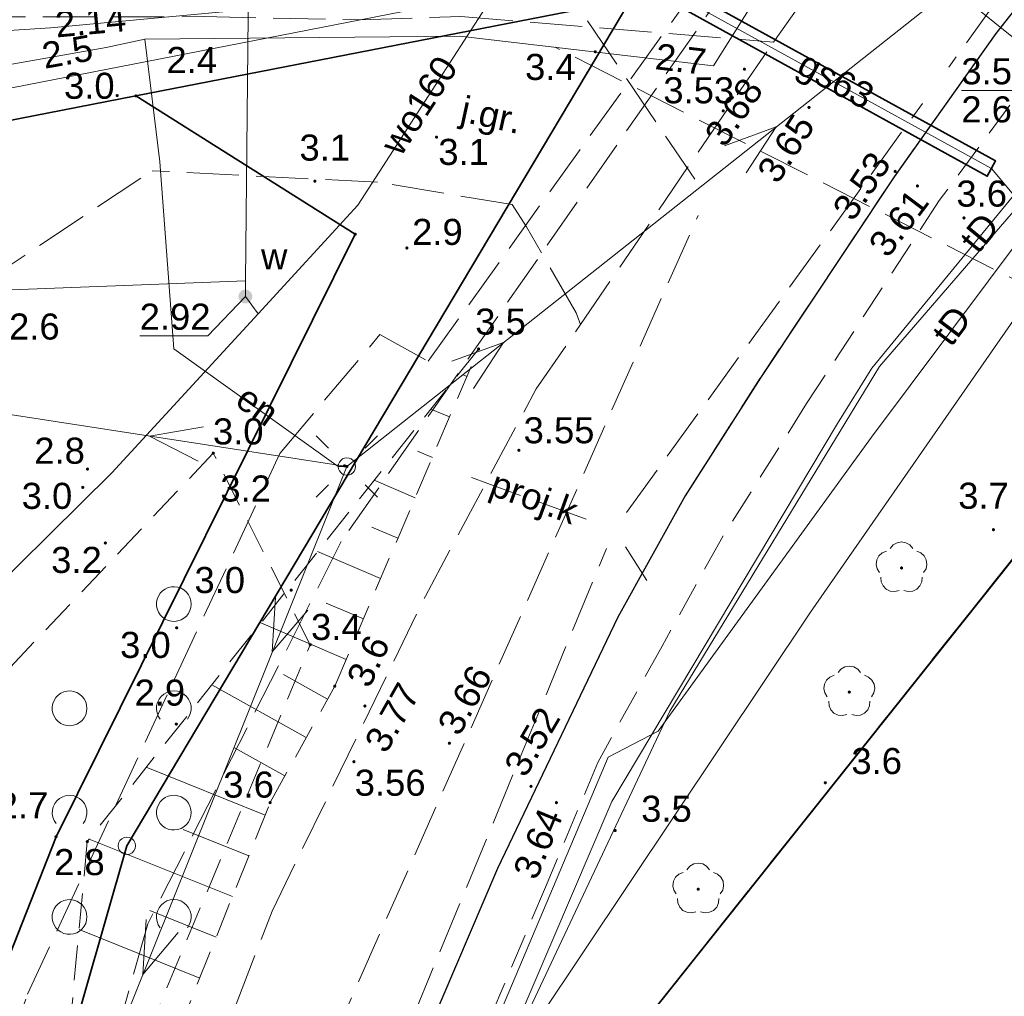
# Model space of a CAD drawing. Extents: x 5459987 to 5506369, y 5959610 to 5991660.
# Tile 26 of 51: x 5462462 to 5462490, y 5972205 to 5972234. Entities that reach past the tile are written whole.
import ezdxf
from ezdxf.enums import TextEntityAlignment as Align

# ---------------------------------------------------------------- set-up
doc = ezdxf.new("R2010")
doc.units = 0
for name, pattern in [('PRZER1-1', [1, 0.5, -0.5]), ('PRZER2-1', [1.5, 1, -0.5]), ('PRZER3-1', [2, 1.5, -0.5]), ('PRZER3-2', [2.5, 1.5, -1])]:
    doc.linetypes.add(name, pattern=pattern)
doc.layers.get('0').update_dxf_attribs({"linetype": 'CONTINUOUS'})
for name, color, linetype, lineweight in [('GEPPGD', 7, 'CONTINUOUS', 18), ('GESDZI', 7, 'CONTINUOUS', 18), ('GESJOB', 7, 'CONTINUOUS', 35), ('GESOZN', 7, 'CONTINUOUS', 18), ('GSLKRW', 7, 'CONTINUOUS', 25), ('GSPWPN', 7, 'CONTINUOUS', 13), ('GSPWPN_O', 7, 'CONTINUOUS', 13), ('GSPWPS', 7, 'CONTINUOUS', 13), ('GSPWPS_O', 7, 'CONTINUOUS', 13), ('GSSKOA', 7, 'CONTINUOUS', 18), ('GSSKOA_O', 7, 'CONTINUOUS', 18), ('GSSKOD', 7, 'CONTINUOUS', 18), ('GSSZAD', 7, 'CONTINUOUS', 18), ('GSSZSN', 7, 'CONTINUOUS', 18), ('GULLOB', 7, 'CONTINUOUS', 35), ('GUPELA', 7, 'CONTINUOUS', 18), ('GUPPRZ_O', 7, 'CONTINUOUS', 18)]:
    doc.layers.add(name, color=color, linetype=linetype, lineweight=lineweight)
for name, color, linetype, lineweight, true_color in [('GESKKL', 7, 'CONTINUOUS', 18, 0x24bc24), ('GESUZY', 7, 'CONTINUOUS', 18, 0x008000), ('GSPRDL', 7, 'CONTINUOUS', 18, 0x008000), ('GULEPR', 1, 'CONTINUOUS', 18, 0xff0000), ('GULEPR_O', 1, 'CONTINUOUS', 18, 0xff0000), ('GULGPR', 7, 'CONTINUOUS', 18, 0xbfbf00), ('GULGPR_O', 7, 'CONTINUOUS', 18, 0xbfbf00), ('GULKPR', 7, 'CONTINUOUS', 18, 0x803300), ('GULKPR_O', 7, 'CONTINUOUS', 18, 0x803300), ('GULTPR', 7, 'CONTINUOUS', 18, 0xff9100), ('GULTPR_O', 7, 'CONTINUOUS', 18, 0xff9100), ('GULWPR', 5, 'CONTINUOUS', 18, 0x0000ff), ('GULWPR_O', 5, 'CONTINUOUS', 18, 0x0000ff), ('GUPWZA', 5, 'CONTINUOUS', 18, 0x0000ff), ('GUPWZA_O', 5, 'CONTINUOUS', 18, 0x0000ff)]:
    doc.layers.add(name, color=color, linetype=linetype, lineweight=lineweight, true_color=true_color)
doc.styles.add('Arial', font='arial.ttf')

# ---------------------------------------------------------------- blocks, each defined once
blk = doc.blocks.new('GEPPGD1_2')
blk.add_hatch(color=0).paths.add_polyline_path([(0, -0.045), (0.013906, -0.042798), (0.02645, -0.036406), (0.036406, -0.02645), (0.042798, -0.013906), (0.045, 0), (0.042798, 0.013906), (0.036406, 0.02645), (0.02645, 0.036406), (0.013906, 0.042798), (0, 0.045), (-0.013906, 0.042798), (-0.02645, 0.036406), (-0.036406, 0.02645), (-0.042798, 0.013906), (-0.045, 0), (-0.042798, -0.013906), (-0.036406, -0.02645), (-0.02645, -0.036406), (-0.013906, -0.042798)])
blk = doc.blocks.new('GSPRDL1')
blk.add_hatch(color=0).paths.add_polyline_path([(0, -0.045), (0.013906, -0.042798), (0.02645, -0.036406), (0.036406, -0.02645), (0.042798, -0.013906), (0.045, 0), (0.042798, 0.013906), (0.036406, 0.02645), (0.02645, 0.036406), (0.013906, 0.042798), (0, 0.045), (-0.013906, 0.042798), (-0.02645, 0.036406), (-0.036406, 0.02645), (-0.042798, 0.013906), (-0.045, 0), (-0.042798, -0.013906), (-0.036406, -0.02645), (-0.02645, -0.036406), (-0.013906, -0.042798)])
at = {"color": 0}
for points in [[(-0.324277, 0.563333), (-0.240553, 0.662679), (-0.127956, 0.727494), (0, 0.75), (0.127956, 0.727494), (0.240553, 0.662679), (0.324277, 0.563333)], [(-0.635969, -0.134326), (-0.70458, -0.024001), (-0.731429, 0.103115), (-0.713292, 0.231763), (-0.652348, 0.346501), (-0.55591, 0.433559), (-0.435555, 0.482485)], [(0.435555, 0.482485), (0.55591, 0.433559), (0.652348, 0.346501), (0.713292, 0.231763), (0.731429, 0.103115), (0.70458, -0.024001), (0.635969, -0.134326)], [(-0.068773, -0.646351), (-0.194901, -0.677512), (-0.324092, -0.663766), (-0.440839, -0.606763), (-0.531129, -0.513345), (-0.584125, -0.394725), (-0.593465, -0.265141)], [(0.593465, -0.265141), (0.584125, -0.394725), (0.531129, -0.513345), (0.440839, -0.606763), (0.324092, -0.663766), (0.194901, -0.677512), (0.068773, -0.646351)]]:
    blk.add_lwpolyline(points, dxfattribs=at)
blk = doc.blocks.new('GSPWPN1')
blk.add_hatch(color=0).paths.add_polyline_path([(-0.045, 0), (-0.043467, -0.011647), (-0.038971, -0.0225), (-0.03182, -0.03182), (-0.0225, -0.038971), (-0.011647, -0.043467), (0, -0.045), (0.011647, -0.043467), (0.0225, -0.038971), (0.03182, -0.03182), (0.038971, -0.0225), (0.043467, -0.011647), (0.045, 0), (0.043467, 0.011647), (0.038971, 0.0225), (0.03182, 0.03182), (0.0225, 0.038971), (0.011647, 0.043467), (0, 0.045), (-0.011647, 0.043467), (-0.0225, 0.038971), (-0.03182, 0.03182), (-0.038971, 0.0225), (-0.043467, 0.011647)])
blk = doc.blocks.new('GSPWPS1')
blk.add_hatch(color=0).paths.add_polyline_path([(-0.045, 0), (-0.043467, -0.011647), (-0.038971, -0.0225), (-0.03182, -0.03182), (-0.0225, -0.038971), (-0.011647, -0.043467), (0, -0.045), (0.011647, -0.043467), (0.0225, -0.038971), (0.03182, -0.03182), (0.038971, -0.0225), (0.043467, -0.011647), (0.045, 0), (0.043467, 0.011647), (0.038971, 0.0225), (0.03182, 0.03182), (0.0225, 0.038971), (0.011647, 0.043467), (0, 0.045), (-0.011647, 0.043467), (-0.0225, 0.038971), (-0.03182, 0.03182), (-0.038971, 0.0225), (-0.043467, 0.011647)])
blk = doc.blocks.new('GUPWZA1')
blk.add_hatch(color=0).paths.add_polyline_path([(-0.2, 0), (-0.193185, -0.051764), (-0.173205, -0.1), (-0.141421, -0.141421), (-0.1, -0.173205), (-0.051764, -0.193185), (0, -0.2), (0.051764, -0.193185), (0.1, -0.173205), (0.141421, -0.141421), (0.173205, -0.1), (0.193185, -0.051764), (0.2, 0), (0.193185, 0.051764), (0.173205, 0.1), (0.141421, 0.141421), (0.1, 0.173205), (0.051764, 0.193185), (0, 0.2), (-0.051764, 0.193185), (-0.1, 0.173205), (-0.141421, 0.141421), (-0.173205, 0.1), (-0.193185, 0.051764)])
blk = doc.blocks.new('GEPPGD1_1')
at = {"color": 0}
blk.add_lwpolyline([(0, 0.25), (0.077254, 0.237764), (0.146946, 0.202254), (0.202254, 0.146946), (0.237764, 0.077254), (0.25, 0), (0.237764, -0.077254), (0.202254, -0.146946), (0.146946, -0.202254), (0.077254, -0.237764), (0, -0.25), (-0.077254, -0.237764), (-0.146946, -0.202254), (-0.202254, -0.146946), (-0.237764, -0.077254), (-0.25, 0), (-0.237764, 0.077254), (-0.202254, 0.146946), (-0.146946, 0.202254), (-0.077254, 0.237764)], close=True, dxfattribs=at)
blk = doc.blocks.new('GUPELA1')
at = {"color": 0}
blk.add_lwpolyline([(0, 0.25), (0.064705, 0.241481), (0.125, 0.216506), (0.176777, 0.176777), (0.216506, 0.125), (0.241481, 0.064705), (0.25, 0), (0.241481, -0.064705), (0.216506, -0.125), (0.176777, -0.176777), (0.125, -0.216506), (0.064705, -0.241481), (0, -0.25), (-0.064705, -0.241481), (-0.125, -0.216506), (-0.176777, -0.176777), (-0.216506, -0.125), (-0.241481, -0.064705), (-0.25, 0), (-0.241481, 0.064705), (-0.216506, 0.125), (-0.176777, 0.176777), (-0.125, 0.216506), (-0.064705, 0.241481)], close=True, dxfattribs=at)
blk = doc.blocks.new('GUPELA2')
blk.add_hatch(color=0).paths.add_polyline_path([(-0.001087, 0.044987), (0.011881, 0.043403), (0.021281, 0.03965), (0.030065, 0.033482), (0.038133, 0.023893), (0.043117, 0.012881), (0.044986, 0.001113), (0.044323, -0.007777), (0.040557, -0.019497), (0.033417, -0.030138), (0.024849, -0.037517), (0.013788, -0.042836), (0.002013, -0.044955), (-0.00982, -0.043916), (-0.020466, -0.040077), (-0.029541, -0.033946), (-0.036867, -0.025804), (-0.04187, -0.01649), (-0.04461, -0.005909), (-0.044532, 0.006476), (-0.041285, 0.017903), (-0.034764, 0.028574), (-0.024479, 0.03776), (-0.013449, 0.042943)])
at = {"color": 0}
for points in [[(-0.883883, 0.883883), (-0.53033, 0.53033)], [(0.883883, 0.883883), (0.53033, 0.53033)], [(-0.883883, -0.883883), (-0.53033, -0.53033)], [(0.883883, -0.883883), (0.53033, -0.53033)]]:
    blk.add_lwpolyline(points, dxfattribs=at)
blk = doc.blocks.new('SUEP1')
at = {"color": 0}
blk.add_lwpolyline([(-0.75, -0.5), (0.75, 0), (-0.75, 0.5)], dxfattribs=at)
blk = doc.blocks.new('GSSZAD1')
at = {"color": 0}
blk.add_lwpolyline([(0.5, 0), (0.490964, 0.094626), (0.464184, 0.185831), (0.420627, 0.27032), (0.361867, 0.34504), (0.290028, 0.407288), (0.207708, 0.454816), (0.117879, 0.485906), (0.023791, 0.499434), (-0.071157, 0.494911), (-0.163534, 0.4725), (-0.25, 0.433013), (-0.32743, 0.377875), (-0.393027, 0.309079), (-0.444418, 0.229113), (-0.479746, 0.140866), (-0.497736, 0.047528), (-0.497736, -0.047528), (-0.479746, -0.140866), (-0.444418, -0.229113), (-0.393027, -0.309079), (-0.32743, -0.377875), (-0.25, -0.433013), (-0.163534, -0.4725), (-0.071157, -0.494911), (0.023791, -0.499434), (0.117879, -0.485906), (0.207708, -0.454816), (0.290028, -0.407288), (0.361867, -0.34504), (0.420627, -0.27032), (0.464184, -0.185831), (0.490964, -0.094626)], close=True, dxfattribs=at)
blk = doc.blocks.new('GSSZAD2')
at = {"color": 0}
blk.add_lwpolyline([(-0.390312, -0.3125), (-0.445567, -0.226869), (-0.482312, -0.131814), (-0.49902, -0.031282), (-0.494998, 0.070549), (-0.470412, 0.169449), (-0.426283, 0.26131), (-0.364446, 0.342315), (-0.287468, 0.409099), (-0.198548, 0.458889), (-0.10138, 0.489614), (0, 0.5), (0.10138, 0.489614), (0.198548, 0.458889), (0.287468, 0.409099), (0.364446, 0.342315), (0.426283, 0.26131), (0.470412, 0.169449), (0.494998, 0.070549), (0.49902, -0.031282), (0.482312, -0.131814), (0.445567, -0.226869), (0.390312, -0.3125)], dxfattribs=at)

msp = doc.modelspace()

# ---------------------------------------------------------------- linework, layer by layer
at = {"layer": 'GESDZI', "color": 86, "linetype": 'Continuous', "lineweight": 35, "true_color": 0x1a7000, "elevation": 10.22}
for points in [[(5462464.9, 5972151.67), (5462472.7, 5972196.07), (5462523.12, 5972259.37), (5462564.43, 5972288.11), (5462603.85, 5972292.22), (5462653.76, 5972289.26), (5462695.34, 5972286.78), (5462700.13, 5972289.31), (5462695.37, 5972302.27), (5462663.21, 5972300.67), (5462630.84, 5972304.3), (5462587.76, 5972309.16), (5462576.53, 5972310.13), (5462554.27, 5972303.77), (5462552.44, 5972302.79), (5462514.49, 5972273.68), (5462499.09, 5972259.82), (5462484.81, 5972241.37), (5462479.23, 5972234.17), (5462464.73, 5972209.82), (5462457.45, 5972184.44), (5462453.87, 5972157.77)], [(5462868.07, 5971903.66), (5462716.09, 5971917.91), (5462701.65, 5971919.26), (5462699.25, 5971919.55), (5462696.65, 5971919.73), (5462678.14, 5971921.53), (5462658.22, 5971923.38), (5462639.31, 5971925.14), (5462580.4, 5971930.64), (5462580.99, 5971970.63), (5462581.26, 5971988.63), (5462581.38, 5971996.63), (5462581.71, 5972019.24), (5462579.02, 5972070.41), (5462569.44, 5972241.64), (5462569.03, 5972275.5), (5462523.12, 5972259.37), (5462472.7, 5972196.07), (5462464.9, 5972151.67), (5462468.85, 5972073.61), (5462424.66, 5971940.41), (5462396.95, 5971904.43), (5462373.23, 5971712.32)]]:
    msp.add_lwpolyline(points, dxfattribs=at)
for points in [[(5462361.56, 5972210.96), (5462432.19, 5972224.99), (5462464.99, 5972231.39), (5462479.23, 5972234.17), (5462484.81, 5972241.37), (5462360.98, 5972216.97), (5462335.22, 5972217.06), (5462276.28, 5972225.17), (5462275.47, 5972219.23), (5462312.97, 5972214.07), (5462334.8, 5972211.07)], [(5462464.99, 5972231.39), (5462471.3, 5972227.41), (5462462.69, 5972210.08), (5462459.04, 5972200.82), (5462456.12, 5972191.3), (5462453.89, 5972181.3), (5462452.51, 5972171.14), (5462452.01, 5972160.32), (5462452.32, 5972150.13), (5462455.34, 5972102.56), (5462457.87, 5972101.97), (5462453.87, 5972157.77), (5462457.45, 5972184.44), (5462464.73, 5972209.82), (5462479.23, 5972234.17)], [(5462464.99, 5972231.39), (5462432.19, 5972224.99), (5462427.17, 5972199.15), (5462410.43, 5972168), (5462406.62, 5972160.9), (5462385.18, 5972097.94), (5462407.14, 5972103.91), (5462448.06, 5972094.45), (5462450.21, 5972103.75), (5462455.34, 5972102.56), (5462452.32, 5972150.13), (5462452.01, 5972160.32), (5462452.51, 5972171.14), (5462453.89, 5972181.3), (5462456.12, 5972191.3), (5462459.04, 5972200.82), (5462462.69, 5972210.08), (5462471.3, 5972227.41)]]:
    msp.add_lwpolyline(points, close=True, dxfattribs=at)
at = {"layer": 'GESJOB', "color": 252, "linetype": 'PRZER3-2', "lineweight": 35, "elevation": 10.22}
msp.add_lwpolyline([(5462579.02, 5972070.41), (5462569.44, 5972241.64), (5462569.03, 5972275.5), (5462523.12, 5972259.37), (5462472.7, 5972196.07), (5462464.9, 5972151.67)], dxfattribs=at)
msp.add_lwpolyline([(5462579.02, 5972070.41), (5462569.44, 5972241.64), (5462569.03, 5972275.5), (5462523.12, 5972259.37), (5462472.7, 5972196.07), (5462464.9, 5972151.67)], dxfattribs=at)
at = {"layer": 'GESKKL', "color": 252, "linetype": 'PRZER3-1', "lineweight": 18, "elevation": 10.06}
msp.add_lwpolyline([(5462432.19, 5972224.99), (5462427.17, 5972199.15), (5462414.304, 5972175.208), (5462419.44, 5972170.82), (5462436.75, 5972164.98), (5462438.56, 5972171.6), (5462443.13, 5972185.52), (5462444.79, 5972196.46), (5462445.76, 5972196.29), (5462444.24, 5972184.97), (5462442.57, 5972180.36), (5462453.786, 5972180.532), (5462453.89, 5972181.3), (5462456.12, 5972191.3), (5462459.04, 5972200.82), (5462462.69, 5972210.08), (5462471.3, 5972227.41), (5462464.99, 5972231.39)], close=True, dxfattribs=at)
at = {"layer": 'GESOZN', "color": 252, "linetype": 'Continuous', "lineweight": 18, "elevation": 10.1}
msp.add_lwpolyline([(5462359.45, 5971403.28), (5462357.42, 5971443.6), (5462353.51, 5971465.73), (5462356.74, 5971481.76), (5462360.22, 5971562.85), (5462362.46, 5971623.44), (5462362.24, 5971633.81), (5462361.78, 5971666.54), (5462364.19, 5971706.59), (5462365.27, 5971717.59), (5462366.22, 5971726.74), (5462368.44, 5971742.8), (5462377.1, 5971802.16), (5462377.21, 5971868.04), (5462377.38, 5971905.1), (5462421.07, 5971953.77), (5462459.72, 5972075.93), (5462459.45, 5972086.04), (5462458.58, 5972092.02), (5462453.87, 5972157.77), (5462457.45, 5972184.44), (5462464.73, 5972209.82), (5462479.23, 5972234.17)], dxfattribs=at)
at = {"layer": 'GESUZY', "color": 252, "linetype": 'PRZER1-1', "lineweight": 18, "elevation": 10.08}
for points in [[(5462464.9, 5972151.67), (5462472.7, 5972196.07), (5462523.12, 5972259.37), (5462564.43, 5972288.11), (5462603.85, 5972292.22), (5462642.54, 5972289.925), (5462653.76, 5972289.26), (5462695.34, 5972286.78), (5462700.13, 5972289.31), (5462695.37, 5972302.27), (5462663.21, 5972300.67), (5462644.621, 5972302.755), (5462630.84, 5972304.3), (5462587.76, 5972309.16), (5462576.53, 5972310.13), (5462554.27, 5972303.77), (5462552.44, 5972302.79), (5462514.49, 5972273.68), (5462499.09, 5972259.82), (5462484.81, 5972241.37), (5462479.23, 5972234.17), (5462464.73, 5972209.82), (5462457.45, 5972184.44), (5462453.87, 5972157.77)], [(5462573.873, 5972162.41), (5462571.197, 5972210.24), (5462570.072, 5972230.35), (5462569.44, 5972241.64), (5462569.03, 5972275.5), (5462523.12, 5972259.37), (5462472.7, 5972196.07), (5462464.9, 5972151.67)]]:
    msp.add_lwpolyline(points, dxfattribs=at)
for points in [[(5462361.56, 5972210.96), (5462368.36, 5972212.311), (5462385.949, 5972215.805), (5462432.19, 5972224.99), (5462464.99, 5972231.39), (5462479.23, 5972234.17), (5462484.81, 5972241.37), (5462360.98, 5972216.97), (5462335.22, 5972217.06), (5462276.28, 5972225.17), (5462275.47, 5972219.23), (5462312.97, 5972214.07), (5462334.8, 5972211.07)], [(5462464.99, 5972231.39), (5462471.3, 5972227.41), (5462462.69, 5972210.08), (5462459.04, 5972200.82), (5462456.12, 5972191.3), (5462453.89, 5972181.3), (5462453.786, 5972180.532), (5462452.51, 5972171.14), (5462452.01, 5972160.32), (5462452.32, 5972150.13), (5462455.34, 5972102.56), (5462457.87, 5972101.97), (5462453.87, 5972157.77), (5462457.45, 5972184.44), (5462464.73, 5972209.82), (5462479.23, 5972234.17)], [(5462432.19, 5972224.99), (5462427.17, 5972199.15), (5462414.304, 5972175.208), (5462419.44, 5972170.82), (5462436.75, 5972164.98), (5462438.56, 5972171.6), (5462443.13, 5972185.52), (5462444.79, 5972196.46), (5462445.76, 5972196.29), (5462444.24, 5972184.97), (5462442.57, 5972180.36), (5462453.786, 5972180.532), (5462453.89, 5972181.3), (5462456.12, 5972191.3), (5462459.04, 5972200.82), (5462462.69, 5972210.08), (5462471.3, 5972227.41), (5462464.99, 5972231.39)]]:
    msp.add_lwpolyline(points, close=True, dxfattribs=at)
at = {"layer": 'GSLKRW', "color": 252, "linetype": 'Continuous', "lineweight": 25, "elevation": 10.18}
msp.add_lwpolyline([(5462537.24, 5972278.9), (5462528.77, 5972272.35), (5462520.72, 5972265.94), (5462518.12, 5972263.57), (5462503.55, 5972249.04), (5462498.7, 5972243.86), (5462492.85, 5972237.15), (5462489.74, 5972233.19), (5462486.81, 5972229.06), (5462482.96, 5972223.28), (5462480.8, 5972219.89), (5462478.86, 5972216.4), (5462475.4, 5972209.17), (5462472.22, 5972201.73), (5462470.86, 5972198.1), (5462469.1, 5972193.1), (5462467.88, 5972188.52), (5462466.68, 5972183.42), (5462465.41, 5972176.84), (5462464.54, 5972170.6)], dxfattribs=at)
at = {"layer": 'GSSKOA', "color": 252, "linetype": 'PRZER3-1', "lineweight": 18, "elevation": 10.18}
for points in [[(5462458.91, 5972169.69), (5462460.4, 5972180.4), (5462462.04, 5972187.83), (5462463.16, 5972192.22), (5462464.34, 5972195.85), (5462466.43, 5972201.53), (5462468.91, 5972207.94), (5462473.32, 5972217), (5462476.51, 5972222.96), (5462477.783, 5972224.815), (5462483.334, 5972232.939), (5462487.26, 5972238.5), (5462490.92, 5972243.02), (5462494.08, 5972246.77), (5462499.62, 5972253.4), (5462510.99, 5972264.79), (5462513.02, 5972266.39), (5462514.13, 5972266.77), (5462519.76, 5972271.67), (5462521.19, 5972272.64), (5462530.96, 5972280.47), (5462540.96, 5972287.78)], [(5462537.24, 5972278.9), (5462528.77, 5972272.35), (5462520.72, 5972265.94), (5462518.12, 5972263.57), (5462503.55, 5972249.04), (5462498.7, 5972243.86), (5462495.41, 5972240.18), (5462492.85, 5972237.15), (5462489.74, 5972233.19), (5462486.81, 5972229.06), (5462482.96, 5972223.28), (5462480.8, 5972219.89), (5462478.86, 5972216.4), (5462475.4, 5972209.17), (5462472.22, 5972201.73), (5462470.86, 5972198.1), (5462469.1, 5972193.1), (5462467.88, 5972188.52), (5462466.68, 5972183.42), (5462465.41, 5972176.84), (5462464.54, 5972170.6)], [(5462447.987, 5972233.772), (5462451.994, 5972233.508), (5462454.974, 5972233.655), (5462460.307, 5972233.662), (5462466.944, 5972233.671), (5462471.439, 5972233.583), (5462474.342, 5972233.671), (5462483.334, 5972232.939)], [(5462434.48, 5972186.231), (5462436.695, 5972191.754), (5462438.974, 5972196.055), (5462445.14, 5972203.408), (5462450.781, 5972210.446), (5462455.539, 5972218.443), (5462456.883, 5972220.903), (5462460.552, 5972225.985), (5462465.456, 5972229.24)], [(5462477.783, 5972224.815), (5462477.661, 5972225.148), (5462476.233, 5972227.623), (5462475.821, 5972228.266), (5462471.945, 5972228.908), (5462465.456, 5972229.24)]]:
    msp.add_lwpolyline(points, dxfattribs=at)
at = {"layer": 'GSSKOD', "color": 252, "linetype": 'PRZER2-1', "lineweight": 18, "elevation": 10.18}
for points in [[(5462464.54, 5972170.6), (5462465.41, 5972176.84), (5462466.68, 5972183.42), (5462467.88, 5972188.52), (5462469.1, 5972193.1), (5462470.86, 5972198.1), (5462472.22, 5972201.73), (5462475.4, 5972209.17), (5462478.86, 5972216.4), (5462480.8, 5972219.89), (5462482.96, 5972223.28), (5462486.81, 5972229.06), (5462489.74, 5972233.19), (5462492.85, 5972237.15), (5462495.41, 5972240.18), (5462498.7, 5972243.86), (5462503.55, 5972249.04), (5462518.12, 5972263.57), (5462520.79, 5972265.79), (5462529.36, 5972271.29), (5462538.47, 5972277)], [(5462539.29, 5972275.64), (5462530.23, 5972270.04), (5462522.12, 5972264.91), (5462499.8, 5972242.89), (5462496.56, 5972239.18), (5462494.04, 5972236.1), (5462491.03, 5972232.33), (5462488.11, 5972228.38), (5462484.29, 5972222.54), (5462481.84, 5972218.65), (5462480.13, 5972215.56), (5462478.28, 5972212.22), (5462476.78, 5972208.63), (5462473.6, 5972201.17), (5462472.07, 5972197.18), (5462470.56, 5972192.9), (5462469.12, 5972187.58), (5462468.17, 5972183.41), (5462466.97, 5972176.94), (5462465.81, 5972169.4)]]:
    msp.add_lwpolyline(points, dxfattribs=at)
at = {"layer": 'GSSZAD', "color": 252, "linetype": 'PRZER2-1', "lineweight": 18, "elevation": 10.1}
msp.add_lwpolyline([(5462457.068, 5972145.976), (5462456.663, 5972158.117), (5462458.551, 5972180.874), (5462461.826, 5972196.045), (5462470.007, 5972215.604), (5462467.216, 5972221.115), (5462442.851, 5972195.417), (5462426.361, 5972163.844), (5462420.603, 5972145.229), (5462414.153, 5972107.869), (5462429.004, 5972109.634), (5462447.067, 5972106.831), (5462459.302, 5972101.863), (5462459.793, 5972105.878), (5462459.021, 5972107.622), (5462458.667, 5972116.741), (5462458.285, 5972128.025)], close=True, dxfattribs=at)
at = {"layer": 'GSSZSN', "color": 252, "linetype": 'PRZER2-1', "lineweight": 18, "elevation": 10.06}
msp.add_lwpolyline([(5462457.65, 5972165.41), (5462458.7, 5972176.99), (5462459.45, 5972181.01), (5462460.18, 5972185.9), (5462462.16, 5972194.96), (5462465.08, 5972201.66), (5462468.85, 5972211.06), (5462470.71, 5972214.41), (5462474.85, 5972224.11), (5462463.59, 5972209.94), (5462462.99, 5972203.54), (5462458.71, 5972190.01), (5462454.048, 5972159.947)], dxfattribs=at)
at = {"layer": 'GSSZSN', "color": 252, "linetype": 'Continuous', "lineweight": 18, "elevation": 10.06}
for points in [[(5462474.512, 5972223.317), (5462474.403, 5972223.364)], [(5462473.479, 5972222.384), (5462474.016, 5972222.155)], [(5462473.52, 5972220.993), (5462473.092, 5972221.176)], [(5462471.848, 5972220.333), (5462473.024, 5972219.831)], [(5462472.528, 5972218.669), (5462471.78, 5972218.988)], [(5462470.218, 5972218.281), (5462472.032, 5972217.507)], [(5462471.536, 5972216.345), (5462470.469, 5972216.8)], [(5462468.588, 5972216.229), (5462471.04, 5972215.183)], [(5462470.505, 5972214.04), (5462469.236, 5972214.744)], [(5462467.171, 5972214.446), (5462469.891, 5972212.935)], [(5462469.278, 5972211.831), (5462467.826, 5972212.637)], [(5462465.288, 5972212.077), (5462468.708, 5972210.705)], [(5462468.237, 5972209.533), (5462466.353, 5972210.289)], [(5462463.648, 5972210.012), (5462467.767, 5972208.36)], [(5462467.297, 5972207.187), (5462465.386, 5972207.954)], [(5462463.353, 5972207.408), (5462466.827, 5972206.015)]]:
    msp.add_lwpolyline(points, dxfattribs=at)
at = {"layer": 'GULEPR', "color": 1, "linetype": 'PRZER3-1', "lineweight": 18, "true_color": 0xff0000, "elevation": 10.14}
for points in [[(5462454.373, 5972167.626), (5462455.534, 5972178.575), (5462457.895, 5972189.661), (5462460.053, 5972196.993), (5462459.361, 5972198.326), (5462461.87, 5972205.551), (5462469.133, 5972221.104), (5462472.009, 5972224.524), (5462473.402, 5972223.756), (5462481.312, 5972234.779), (5462486.343, 5972242.471), (5462494.904, 5972251.272), (5462509.216, 5972264.885), (5462517.055, 5972271.922), (5462517.498, 5972271.605), (5462525.042, 5972278.674), (5462532.62, 5972285.192), (5462539.846, 5972290.62), (5462551.924, 5972296.859), (5462557.517, 5972300.218), (5462567.129, 5972303.658)], [(5462454.373, 5972167.626), (5462455.534, 5972178.575), (5462457.895, 5972189.661), (5462460.053, 5972196.993), (5462459.361, 5972198.326), (5462461.87, 5972205.551), (5462469.133, 5972221.104), (5462472.009, 5972224.524), (5462473.402, 5972223.756), (5462481.312, 5972234.779), (5462486.343, 5972242.471), (5462494.904, 5972251.272), (5462509.216, 5972264.885), (5462517.055, 5972271.922), (5462517.498, 5972271.605), (5462525.042, 5972278.674), (5462532.62, 5972285.192), (5462539.846, 5972290.62), (5462551.924, 5972296.859), (5462557.517, 5972300.218), (5462567.129, 5972303.658)], [(5462596.562, 5972293.683), (5462588.728, 5972293.89), (5462577.776, 5972293.104), (5462565.765, 5972290.217), (5462559.278, 5972287.065), (5462550.469, 5972282.342), (5462534.432, 5972271.143), (5462524.342, 5972263.185), (5462521.95, 5972261.441), (5462512.828, 5972250.349), (5462496.493, 5972231.526), (5462491.457, 5972225.506), (5462477.057, 5972232.79)], [(5462596.562, 5972293.683), (5462588.728, 5972293.89), (5462577.776, 5972293.104), (5462565.765, 5972290.217), (5462559.278, 5972287.065), (5462550.469, 5972282.342), (5462534.432, 5972271.143), (5462524.342, 5972263.185), (5462521.95, 5972261.441), (5462512.828, 5972250.349), (5462496.493, 5972231.526), (5462491.457, 5972225.506), (5462477.057, 5972232.79)], [(5462596.562, 5972293.683), (5462588.728, 5972293.89), (5462577.776, 5972293.104), (5462565.765, 5972290.217), (5462559.278, 5972287.065), (5462550.469, 5972282.342), (5462534.432, 5972271.143), (5462524.342, 5972263.185), (5462521.95, 5972261.441), (5462512.828, 5972250.349), (5462496.493, 5972231.526), (5462491.457, 5972225.506), (5462477.057, 5972232.79)], [(5462596.562, 5972293.683), (5462588.728, 5972293.89), (5462577.776, 5972293.104), (5462565.765, 5972290.217), (5462559.278, 5972287.065), (5462550.469, 5972282.342), (5462534.432, 5972271.143), (5462524.342, 5972263.185), (5462521.95, 5972261.441), (5462512.828, 5972250.349), (5462496.493, 5972231.526), (5462491.457, 5972225.506), (5462477.057, 5972232.79)]]:
    msp.add_lwpolyline(points, dxfattribs=at)
at = {"layer": 'GULEPR', "color": 1, "linetype": 'Continuous', "lineweight": 18, "true_color": 0xff0000, "elevation": 10.14}
for points in [[(5462471.06, 5972220.73), (5462522.195, 5972261.149), (5462564.25, 5972287.859), (5462603.754, 5972291.955), (5462636.144, 5972287.306), (5462663.052, 5972286.896), (5462691.01, 5972286.76)], [(5462471.06, 5972220.73), (5462522.195, 5972261.149), (5462564.25, 5972287.859), (5462603.754, 5972291.955), (5462636.144, 5972287.306), (5462663.052, 5972286.896), (5462691.01, 5972286.76)], [(5462465.25, 5972233.02), (5462474.31, 5972233.11), (5462481.61, 5972232.26), (5462487.29, 5972241.3), (5462492.7, 5972247.2), (5462494.37, 5972249.05), (5462494.72, 5972249.19), (5462498.25, 5972253.15), (5462501.3, 5972256.35), (5462510.41, 5972264.88), (5462518.73, 5972256.61), (5462522.11, 5972261.03)], [(5462465.25, 5972233.02), (5462474.31, 5972233.11), (5462481.61, 5972232.26), (5462487.29, 5972241.3), (5462492.7, 5972247.2), (5462494.37, 5972249.05), (5462494.72, 5972249.19), (5462498.25, 5972253.15), (5462501.3, 5972256.35), (5462510.41, 5972264.88), (5462518.73, 5972256.61), (5462522.11, 5972261.03)], [(5462446.46, 5972232.98), (5462446.87, 5972231.2), (5462452.24, 5972230.68), (5462464.13, 5972232.78), (5462465.25, 5972233.02)], [(5462446.46, 5972232.98), (5462446.87, 5972231.2), (5462452.24, 5972230.68), (5462464.13, 5972232.78), (5462465.25, 5972233.02)], [(5462465.25, 5972233.02), (5462465.68, 5972229.49), (5462466.08, 5972224.12), (5462470.81, 5972220.73), (5462471.06, 5972220.73)], [(5462465.25, 5972233.02), (5462465.68, 5972229.49), (5462466.08, 5972224.12), (5462470.81, 5972220.73), (5462471.06, 5972220.73)], [(5462355.44, 5972212.02), (5462390.06, 5972218.07), (5462434.51, 5972226.37), (5462471.06, 5972220.73)], [(5462355.44, 5972212.02), (5462390.06, 5972218.07), (5462434.51, 5972226.37), (5462471.06, 5972220.73)], [(5462453.01, 5972156.3), (5462458.71, 5972190.01), (5462471.06, 5972220.73)], [(5462453.01, 5972156.3), (5462458.71, 5972190.01), (5462471.06, 5972220.73)]]:
    msp.add_lwpolyline(points, dxfattribs=at)
at = {"layer": 'GULGPR', "color": 52, "linetype": 'Continuous', "lineweight": 18, "true_color": 0xbfbf00, "elevation": 10.14}
for points in [[(5462469.14, 5972233.96), (5462475.17, 5972234.32), (5462479.48, 5972234.69), (5462480.59, 5972234.27), (5462489.61, 5972229.3), (5462490.79, 5972227.89), (5462494.95, 5972225.36), (5462495.48, 5972225.4), (5462496.52, 5972226.96), (5462498.27, 5972229.84), (5462500.26, 5972232.48), (5462502.46, 5972235.12), (5462507.49, 5972241.01), (5462511.51, 5972246.22), (5462514.18, 5972249.43), (5462516.47, 5972252.08), (5462520.67, 5972256.64), (5462521.31, 5972257.098)], [(5462469.14, 5972233.96), (5462462.53, 5972233.35), (5462452.34, 5972232.7), (5462452.14, 5972228.46), (5462451.87, 5972228.14), (5462450.01, 5972227.93), (5462449.57, 5972227.68), (5462449.17, 5972227), (5462448.63, 5972226.09), (5462444.91, 5972218.43), (5462442.77, 5972213.92), (5462441.26, 5972210.4), (5462438.76, 5972204.67), (5462433.36, 5972191.26), (5462425.77, 5972172.96)]]:
    msp.add_lwpolyline(points, dxfattribs=at)
at = {"layer": 'GULKPR', "linetype": 'PRZER3-1', "lineweight": 18, "elevation": 10.14}
for points in [[(5462501.494, 5972250.334), (5462488.382, 5972232.219)], [(5462481.074, 5972228.995), (5462474.703, 5972238.388)], [(5462479.11, 5972219.41), (5462487.626, 5972231.174)], [(5462461.666, 5972183.963), (5462481.167, 5972227.95)], [(5462474.651, 5972220.41), (5462478.194, 5972219.128)], [(5462479.081, 5972218.418), (5462479.694, 5972217.455)], [(5462472.975, 5972204.924), (5462478.53, 5972218.37)]]:
    msp.add_lwpolyline(points, dxfattribs=at)
at = {"layer": 'GULLOB', "color": 52, "linetype": 'Continuous', "lineweight": 35, "true_color": 0xbfbf00, "elevation": 10.12}
msp.add_lwpolyline([(5462480.469, 5972234.051), (5462489.489, 5972229.081), (5462489.731, 5972229.519), (5462480.711, 5972234.489)], close=True, dxfattribs=at)
at = {"layer": 'GULTPR', "color": 30, "linetype": 'Continuous', "lineweight": 18, "true_color": 0xff9100, "elevation": 10.14}
for points in [[(5462465.805, 5972165.265), (5462465.876, 5972165.754), (5462468.17, 5972181.38), (5462470.54, 5972191.7), (5462475.08, 5972202.49), (5462480.35, 5972213.69), (5462486.39, 5972223.61), (5462500.81, 5972240.29), (5462502.97, 5972242.46)], [(5462465.805, 5972165.265), (5462465.876, 5972165.754), (5462468.17, 5972181.38), (5462470.54, 5972191.7), (5462475.08, 5972202.49), (5462480.35, 5972213.69), (5462486.39, 5972223.61), (5462500.81, 5972240.29), (5462502.97, 5972242.46)], [(5462486.16, 5972221.57), (5462495.116, 5972233.541), (5462502.97, 5972242.46)], [(5462486.16, 5972221.57), (5462495.116, 5972233.541), (5462502.97, 5972242.46)], [(5462436.718, 5972226.813), (5462475.34, 5972234.35), (5462481.633, 5972238.882)], [(5462436.718, 5972226.813), (5462475.34, 5972234.35), (5462481.633, 5972238.882)], [(5462483.02, 5972238.87), (5462492.49, 5972231.26)], [(5462483.02, 5972238.87), (5462492.49, 5972231.26)], [(5462492.49, 5972231.26), (5462486.167, 5972223.557), (5462485.18, 5972221.97)], [(5462492.49, 5972231.26), (5462486.167, 5972223.557), (5462485.18, 5972221.97)], [(5462466.04, 5972167.07), (5462468.68, 5972177.68), (5462472.19, 5972193.81), (5462476.574, 5972204.835), (5462484.4, 5972216.54), (5462493.51, 5972229.63)], [(5462466.04, 5972167.07), (5462468.68, 5972177.68), (5462472.19, 5972193.81), (5462476.574, 5972204.835), (5462484.4, 5972216.54), (5462493.51, 5972229.63)], [(5462466.04, 5972167.07), (5462468.22, 5972177.85), (5462470.11, 5972191.04), (5462478.69, 5972211.09), (5462485.18, 5972221.97)], [(5462466.04, 5972167.07), (5462468.22, 5972177.85), (5462470.11, 5972191.04), (5462478.69, 5972211.09), (5462485.18, 5972221.97)], [(5462486.16, 5972221.57), (5462480.02, 5972213.12), (5462478.58, 5972212.37), (5462470.37, 5972192.95), (5462466.57, 5972178.24), (5462464.79, 5972167.17), (5462464.14, 5972154.95), (5462464.66, 5972139.16), (5462465.41, 5972129.57), (5462466.55, 5972118.68)], [(5462486.16, 5972221.57), (5462480.02, 5972213.12), (5462478.58, 5972212.37), (5462470.37, 5972192.95), (5462466.57, 5972178.24), (5462464.79, 5972167.17), (5462464.14, 5972154.95), (5462464.66, 5972139.16), (5462465.41, 5972129.57), (5462466.55, 5972118.68)]]:
    msp.add_lwpolyline(points, dxfattribs=at)
at = {"layer": 'GULWPR', "color": 5, "linetype": 'PRZER3-1', "lineweight": 18, "true_color": 0x0000ff, "elevation": 10.14}
msp.add_lwpolyline([(5462704.964, 5972286.685), (5462681.772, 5972268.693), (5462660.5, 5972284.189), (5462661.373, 5972304.064), (5462604.648, 5972307.864), (5462591.32, 5972307.433), (5462570.184, 5972303.208), (5462558.069, 5972299.308), (5462540.383, 5972289.778), (5462532.787, 5972284.385), (5462516.827, 5972270.077), (5462495.218, 5972249.749), (5462486.817, 5972241.469), (5462470.899, 5972218.569), (5462465.333, 5972207.57), (5462456.754, 5972177.398), (5462455.253, 5972162.811)], dxfattribs=at)
at = {"layer": 'GULWPR', "color": 5, "linetype": 'Continuous', "lineweight": 18, "true_color": 0x0000ff, "elevation": 10.14}
for points in [[(5462468.51, 5972225.12), (5462468.14, 5972225.62), (5462468.145, 5972226.073), (5462468.25, 5972236.58), (5462469.37, 5972245.68), (5462469.24, 5972247.19), (5462468.14, 5972249.27), (5462461.16, 5972257.95), (5462451.23, 5972271.67), (5462450.58, 5972272.94), (5462450.5, 5972274.54), (5462450.876, 5972275.99)], [(5462478.03, 5972239.31), (5462476.37, 5972235.99), (5462471.38, 5972228.25), (5462468.51, 5972225.12)], [(5462435.42, 5972224.82), (5462468.145, 5972226.073)], [(5462468.51, 5972225.12), (5462464.3, 5972220.55), (5462457.1, 5972213.44), (5462448.24, 5972204.79), (5462439.38, 5972196.03), (5462438.29, 5972194.17)]]:
    msp.add_lwpolyline(points, dxfattribs=at)
at = {"layer": 'GUPPRZ_O', "color": 30, "linetype": 'Continuous', "lineweight": 13, "true_color": 0xff9100, "elevation": 10.8, "flags": 128}
msp.add_lwpolyline([(5462492.49, 5972231.26), (5462490.704, 5972231.551), (5462488.744, 5972231.551)], dxfattribs=at)
at = {"layer": 'GUPPRZ_O', "color": 5, "linetype": 'Continuous', "lineweight": 13, "true_color": 0x0000ff, "elevation": 10.8, "flags": 128}
msp.add_lwpolyline([(5462468.14, 5972225.62), (5462467.058, 5972224.493), (5462465.098, 5972224.493)], dxfattribs=at)

# ---------------------------------------------------------------- block references
at = {"layer": 'GEPPGD', "color": 86, "linetype": 'Continuous', "lineweight": 18, "true_color": 0x1a7000}
for name, p in [('GEPPGD1_2', (5462464.99, 5972231.39, 10.24)), ('GEPPGD1_2', (5462471.3, 5972227.41, 10.24)), ('GEPPGD1_2', (5462462.69, 5972210.08, 10.24)), ('GEPPGD1_1', (5462464.73, 5972209.82, 10.24))]:
    msp.add_blockref(name, p, dxfattribs=at)
at = {"layer": 'GSPRDL', "color": 252, "linetype": 'Continuous', "lineweight": 18}
for p in [(5462487.023, 5972217.811, 10.12), (5462485.52, 5972214.241, 10.12), (5462481.172, 5972208.569, 10.12)]:
    msp.add_blockref('GSPRDL1', p, dxfattribs=at)
at = {"layer": 'GSPWPN', "color": 252, "linetype": 'Continuous', "lineweight": 13}
for p in [(5462478.21, 5972232.66, 10.08), (5462464.45, 5972231.4, 10.08), (5462473.642, 5972230.206, 10.08), (5462470.141, 5972228.939, 10.08), (5462488.82, 5972227.88, 10.08), (5462472.787, 5972227.016, 10.08), (5462474.85, 5972224.11, 10.08), (5462467.216, 5972221.115, 10.08), (5462463.595, 5972220.657, 10.08), (5462470.99, 5972220.751, 10.08), (5462463.46, 5972220.13, 10.08), (5462489.667, 5972218.913, 10.08), (5462464.11, 5972218.53, 10.08), (5462469.457, 5972217.172, 10.08), (5462466.162, 5972216.089, 10.08), (5462470.007, 5972215.604, 10.08), (5462470.71, 5972214.41, 10.08), (5462466.152, 5972213.321, 10.08), (5462484.829, 5972211.633, 10.08), (5462468.85, 5972211.06, 10.08), (5462478.78, 5972210.26, 10.08), (5462463.59, 5972209.94, 10.08)]:
    msp.add_blockref('GSPWPN1', p, dxfattribs=at)
at = {"layer": 'GSPWPS', "color": 252, "linetype": 'Continuous', "lineweight": 13}
for p in [(5462482.5, 5972232.16, 10.08), (5462481.892, 5972230.96, 10.08), (5462484.36, 5972231.06, 10.08), (5462486.84, 5972229.22, 10.08), (5462487.48, 5972228.8, 10.08), (5462476.011, 5972221.197, 10.08), (5462471.58, 5972213.84, 10.08), (5462474.01, 5972212.77, 10.08), (5462471.264, 5972212.239, 10.08), (5462476.36, 5972211.53, 10.08), (5462477.09, 5972211.06, 10.08)]:
    msp.add_blockref('GSPWPS1', p, dxfattribs=at)
at = {"layer": 'GSSZAD', "color": 252, "linetype": 'Continuous', "lineweight": 18}
for name, p in [('GSSZAD1', (5462466.08, 5972216.773, 10.1)), ('GSSZAD1', (5462463.08, 5972213.773, 10.1)), ('GSSZAD2', (5462466.08, 5972213.773, 10.1)), ('GSSZAD2', (5462463.08, 5972210.773, 10.1)), ('GSSZAD1', (5462466.08, 5972210.773, 10.1)), ('GSSZAD1', (5462463.08, 5972207.773, 10.1)), ('GSSZAD2', (5462466.08, 5972207.773, 10.1))]:
    msp.add_blockref(name, p, dxfattribs=at)
at = {"layer": 'GULEPR', "color": 1, "linetype": 'Continuous', "lineweight": 18, "true_color": 0xff0000}
for p, rotation in [((5462482.828, 5972230.032, 10.14), 38.32367702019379), ((5462474.983, 5972223.831, 10.14), 38.32367702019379), ((5462466.118, 5972221.493, 10.14), 171.227924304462), ((5462469.195, 5972216.091, 10.14), 248.0989737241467), ((5462465.465, 5972206.813, 10.14), 248.0989737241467)]:
    msp.add_blockref('SUEP1', p, dxfattribs=dict(at, rotation=rotation))
at = {"layer": 'GUPELA', "color": 252, "linetype": 'Continuous', "lineweight": 18}
for name in ['GUPELA2', 'GUPELA1']:
    msp.add_blockref(name, (5462471.06, 5972220.73, 10.16), dxfattribs=at)
at = {"layer": 'GUPWZA', "color": 5, "linetype": 'Continuous', "lineweight": 18, "true_color": 0x0000ff}
msp.add_blockref('GUPWZA1', (5462468.14, 5972225.62, 10.16), dxfattribs=at)

# ---------------------------------------------------------------- texts
at = {"layer": 'GSPWPN_O', "color": 252, "linetype": 'Continuous', "lineweight": 0, "style": 'Arial'}
for s, p in [('2.4', (5462465.868, 5972232.05, 10.8)), ('3.0', (5462462.92, 5972231.308, 10.8)), ('3.1', (5462469.697, 5972229.53, 10.8)), ('3.1', (5462473.692, 5972229.406, 10.8)), ('2.9', (5462472.938, 5972227.104, 10.8)), ('2.6', (5462461.339, 5972224.382, 10.8)), ('3.0', (5462467.206, 5972221.365, 10.8)), ('2.8', (5462462.064, 5972220.81, 10.8)), ('3.2', (5462467.419, 5972219.722, 10.8)), ('3.0', (5462461.702, 5972219.511, 10.8)), ('3.7', (5462488.655, 5972219.514, 10.8)), ('3.2', (5462462.551, 5972217.668, 10.8)), ('3.0', (5462466.674, 5972217.089, 10.8)), ('3.4', (5462470.029, 5972215.741, 10.8)), ('3.0', (5462464.534, 5972215.223, 10.8)), ('2.9', (5462464.95, 5972213.851, 10.8)), ('3.6', (5462485.579, 5972211.883, 10.8)), ('2.7', (5462461.013, 5972210.61, 10.8)), ('3.5', (5462479.53, 5972210.51, 10.8))]:
    msp.add_text(s, height=0.75, dxfattribs=at).set_placement(p)
for s, rotation, p in [('3.4', 360, (5462476.189, 5972231.85, 10.8)), ('3.6', 360, (5462488.601, 5972228.206, 10.8)), ('3.5', 360, (5462474.755, 5972224.524, 10.8)), ('3.6', 65.2764, (5462471.71, 5972214.32, 10.8)), ('3.6', 360, (5462467.503, 5972211.205, 10.8)), ('2.8', 360, (5462462.635, 5972208.975, 10.8))]:
    msp.add_text(s, height=0.75, rotation=rotation, dxfattribs=at).set_placement(p)
at = {"layer": 'GSPWPS_O', "color": 252, "linetype": 'Continuous', "lineweight": 0, "style": 'Arial'}
for s, p in [('3.53', (5462480.167, 5972231.178, 10.8)), ('3.55', (5462476.146, 5972221.398, 10.8)), ('3.56', (5462471.286, 5972211.259, 10.8))]:
    msp.add_text(s, height=0.75, dxfattribs=at).set_placement(p)
for s, rotation, p in [('3.68', 56.0372, (5462481.935, 5972229.875, 10.8)), ('3.65', 57.2745, (5462483.458, 5972228.824, 10.8)), ('3.53', 56.4717, (5462485.622, 5972227.745, 10.8)), ('3.61', 53.072, (5462486.626, 5972226.697, 10.8)), ('3.66', 61.5985, (5462474.295, 5972212.94, 10.8)), ('3.77', 60.3674, (5462472.186, 5972212.438, 10.8)), ('3.52', 59.4448, (5462476.196, 5972211.748, 10.8)), ('3.64', 67.5846, (5462476.514, 5972208.797, 10.8))]:
    msp.add_text(s, height=0.75, rotation=rotation, dxfattribs=at).set_placement(p)
at = {"layer": 'GSSKOA_O', "color": 252, "linetype": 'Continuous', "lineweight": 0, "style": 'Arial'}
msp.add_text('j.gr.', height=0.75, rotation=347.7352, dxfattribs=at).set_placement((5462475.143, 5972230.479, 10.8), align=Align.CENTER)
at = {"layer": 'GULEPR_O', "color": 1, "linetype": 'Continuous', "lineweight": 0, "true_color": 0xff0000, "style": 'Arial'}
msp.add_text('en', height=0.75, rotation=324.3708, dxfattribs=at).set_placement((5462468.274, 5972222.186, 10.8), align=Align.CENTER)
at = {"layer": 'GULGPR_O', "color": 52, "linetype": 'Continuous', "lineweight": 0, "true_color": 0xbfbf00, "style": 'Arial'}
msp.add_text('gs63', height=0.75, rotation=331.1453, dxfattribs=at).set_placement((5462484.958, 5972231.528, 10.8), align=Align.CENTER)
at = {"layer": 'GULKPR_O', "color": 36, "linetype": 'Continuous', "lineweight": 0, "true_color": 0x803300, "style": 'Arial'}
msp.add_text('proj.k', height=0.75, rotation=340.1091, dxfattribs=at).set_placement((5462476.323, 5972219.493, 10.8), align=Align.CENTER)
at = {"layer": 'GULTPR_O', "color": 30, "linetype": 'Continuous', "lineweight": 0, "true_color": 0xff9100, "style": 'Arial'}
for rotation, p in [(50.6185, (5462489.555, 5972227.223, 10.8)), (53.2003, (5462488.762, 5972224.559, 10.8))]:
    msp.add_text('tD', height=0.75, rotation=rotation, dxfattribs=at).set_placement(p, align=Align.CENTER)
at = {"layer": 'GULWPR_O', "color": 5, "linetype": 'Continuous', "lineweight": 0, "true_color": 0x0000ff, "style": 'Arial'}
msp.add_text('wo160', height=0.75, rotation=57.19, dxfattribs=at).set_placement((5462473.449, 5972230.917, 10.8), align=Align.CENTER)
at = {"layer": 'GUPPRZ_O', "color": 52, "linetype": 'Continuous', "lineweight": 0, "true_color": 0xbfbf00, "style": 'Arial'}
msp.add_text('2.14', height=0.75, rotation=5.2726, dxfattribs=at).set_placement((5462462.703, 5972233.071, 10.8))
at = {"layer": 'GUPPRZ_O', "color": 1, "linetype": 'Continuous', "lineweight": 0, "true_color": 0xff0000, "style": 'Arial'}
for s, rotation, p in [('2.5', 10.0162, (5462463.797, 5972232.423, 10.8)), ('2.7', 353.3585, (5462481.351, 5972231.995, 10.8))]:
    msp.add_text(s, height=0.75, rotation=rotation, dxfattribs=at).set_placement(p, align=Align.RIGHT)
at = {"layer": 'GUPPRZ_O', "color": 30, "linetype": 'Continuous', "lineweight": 0, "true_color": 0xff9100, "style": 'Arial'}
for s, p in [('3.50', (5462488.744, 5972231.724, 10.8)), ('2.60', (5462488.744, 5972230.629, 10.8))]:
    msp.add_text(s, height=0.75, rotation=360, dxfattribs=at).set_placement(p)
at = {"layer": 'GUPPRZ_O', "color": 5, "linetype": 'Continuous', "lineweight": 0, "true_color": 0x0000ff, "style": 'Arial'}
msp.add_text('2.92', height=0.75, rotation=360, dxfattribs=at).set_placement((5462465.098, 5972224.665, 10.8))
at = {"layer": 'GUPWZA_O', "color": 5, "linetype": 'Continuous', "lineweight": 0, "true_color": 0x0000ff, "style": 'Arial'}
msp.add_text('w', height=0.75, dxfattribs=at).set_placement((5462469.348, 5972226.398, 10.8), align=Align.RIGHT)

doc.saveas('drawing.dxf')
